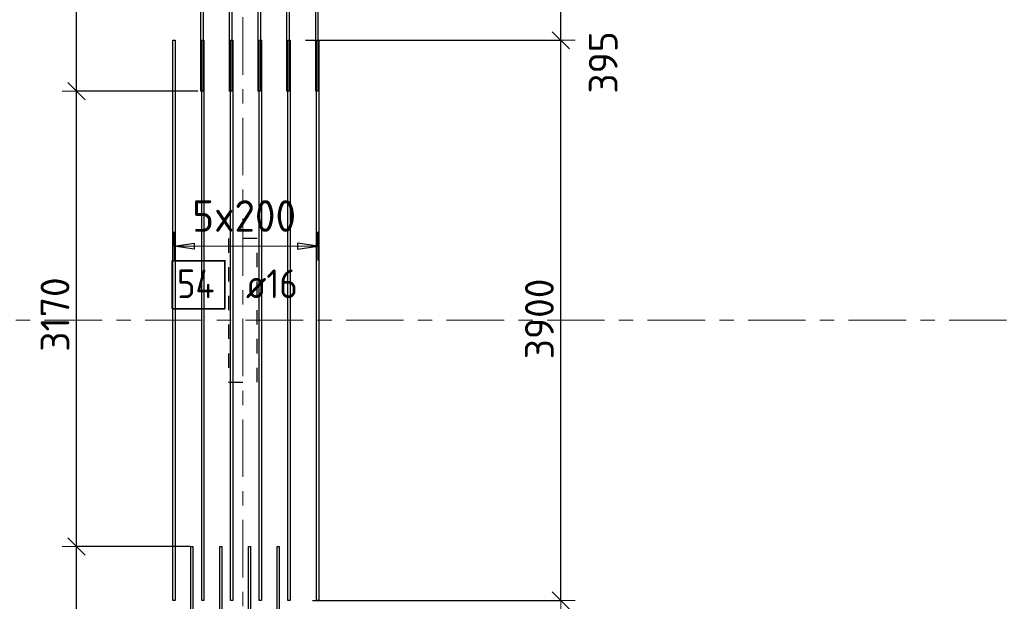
# Model space of a CAD drawing. Header units: metres. Extents: x -38 to 107, y -15 to 21.
# Tile 32 of 133: x 39.9 to 46.75, y 1.34 to 5.39. Entities that reach past the tile are written whole.
import ezdxf

# ---------------------------------------------------------------- set-up
doc = ezdxf.new("R2010")
doc.units = ezdxf.units.M
doc.header["$PDMODE"] = 65
for name, pattern in [('______11', [0.5, 0.4, -0.05, 0, -0.05]), ('______2', [0.0405, 0.03, -0.0105]), ('______5', [1.1, 0.8, -0.1, 0.1, -0.1])]:
    doc.linetypes.add(name, pattern=pattern)
doc.layers.add('XR$2$Осевая линия (1)', color=7, linetype='______5', lineweight=13)
doc.layers.add('XR$4$Размерная линия (1)', color=7, linetype='Continuous', lineweight=13)
for name, color, linetype, lineweight, true_color in [('XR$4$Арм.стержн.Доп. Арм верхн.зоны Х', 7, 'Continuous', 35, 0x8c8cff), ('XR$4$Арм.стержн.Доп. Арм. верхн.зоны У', 7, 'Continuous', 35, 0x739641), ('XR$6$Стена_ бетон несущ.', 7, 'Continuous', 70, 0xb4b496)]:
    doc.layers.add(name, color=color, linetype=linetype, lineweight=lineweight, true_color=true_color)
doc.styles.add('ISOCPEUR', font='txt')
doc.dimstyles.new('DIMSTYLE_3', dxfattribs={"dimtxt": 0.2, "dimasz": 0.2, "dimexe": 0, "dimexo": 0, "dimgap": 0.1, "dimtad": 2, "dimdec": 0, "dimlfac": 1000, "dimrnd": 5, "dimzin": 12, "dimdsep": 46, "dimtxsty": 'ISOCPEUR', "dimblk1": 'ALL_ML_STRICH', "dimblk2": 'ALL_ML_STRICH', "dimsah": 1, "dimcen": 0, "dimclrd": 7, "dimclre": 256, "dimclrt": 7, "dimadec": 0, "dimazin": 0, "dimtfac": 1, "dimtdec": 0, "dimtix": 1, "dimtmove": 2, "dimatfit": 3, "dimfxl": 0, "dimtzin": 0, "dimlwd": 0, "dimlwe": -3, "dimarcsym": 0})
doc.dimstyles.new('DIMSTYLE_34', dxfattribs={"dimtxt": 0.2, "dimasz": 0.2, "dimexe": 0, "dimexo": 0, "dimgap": 0.1, "dimtad": 0, "dimdec": 0, "dimlfac": 1000, "dimrnd": 5, "dimzin": 12, "dimdsep": 46, "dimtxsty": 'ISOCPEUR', "dimblk1": 'ALL_ML_STRICH', "dimblk2": 'ALL_ML_STRICH', "dimsah": 1, "dimcen": 0, "dimclrd": 7, "dimclre": 256, "dimclrt": 7, "dimadec": 0, "dimazin": 0, "dimtfac": 1, "dimtdec": 0, "dimtix": 1, "dimtmove": 2, "dimatfit": 3, "dimfxl": 0, "dimtvp": 1.2, "dimtzin": 0, "dimlwd": 0, "dimlwe": -3, "dimarcsym": 0})

# ---------------------------------------------------------------- blocks, each defined once
blk = doc.blocks.new('ALL_ML_STRICH')
at = {"color": 0, "linetype": 'ByBlock', "lineweight": -2}
for p, q in [((0, -0.5), (0, 0.5)), ((-1, 0), (0.5, 0)), ((-0.3, -0.3), (0.3, 0.3))]:
    blk.add_line(p, q, dxfattribs=at)
blk = doc.blocks.new('*D470')
at = {"layer": 'DEFPOINTS', "color": 7, "linetype": 'Continuous', "lineweight": 13, "transparency": 33554687}
for p in [(41.1032, 1.7252), (40.2922, 0), (40.4755, 0)]:
    blk.add_point(p, dxfattribs=at)
at = {"layer": 'XR$4$Размерная линия (1)', "color": 9, "linetype": 'Continuous', "lineweight": -2, "true_color": 0xc7c7c7, "transparency": 33554687}
for p, q in [((41.0832, 1.7252), (40.2922, 1.7252)), ((40.4555, 0), (40.2922, 0))]:
    blk.add_line(p, q, dxfattribs=at)
at = {"layer": 'XR$4$Размерная линия (1)', "color": 7, "linetype": 'Continuous', "lineweight": -2, "transparency": 33554687}
blk.add_line((40.2922, 0), (40.2922, 1.7252), dxfattribs=at)
at = {"layer": 'XR$4$Размерная линия (1)', "color": 7, "linetype": 'Continuous', "lineweight": 13, "transparency": 33554687, "xscale": 0.2, "yscale": 0.2, "zscale": 0.2}
for p, rotation in [((40.2922, 1.7252), 90), ((40.2922, 0), 270)]:
    blk.add_blockref('ALL_ML_STRICH', p, dxfattribs=dict(at, rotation=rotation))
at = {"layer": 'XR$4$Размерная линия (1)', "color": 7, "linetype": 'Continuous', "lineweight": 13, "transparency": 33554687, "insert": (40.1422, 0.8926), "char_height": 0.2, "width": 0.8, "attachment_point": 5, "rotation": 90, "style": 'ISOCPEUR'}
blk.add_mtext('\\A1;{1725}', dxfattribs=at)
blk = doc.blocks.new('*D471')
at = {"layer": 'DEFPOINTS', "color": 7, "linetype": 'Continuous', "lineweight": 13, "transparency": 33554687}
for p in [(41.1579, 4.8952), (40.2922, 1.7252), (41.1032, 1.7252)]:
    blk.add_point(p, dxfattribs=at)
at = {"layer": 'XR$4$Размерная линия (1)', "color": 9, "linetype": 'Continuous', "lineweight": -2, "true_color": 0xc7c7c7, "transparency": 33554687}
for p, q in [((41.1379, 4.8952), (40.2922, 4.8952)), ((41.0832, 1.7252), (40.2922, 1.7252))]:
    blk.add_line(p, q, dxfattribs=at)
at = {"layer": 'XR$4$Размерная линия (1)', "color": 7, "linetype": 'Continuous', "lineweight": -2, "transparency": 33554687}
blk.add_line((40.2922, 1.7252), (40.2922, 4.8952), dxfattribs=at)
at = {"layer": 'XR$4$Размерная линия (1)', "color": 7, "linetype": 'Continuous', "lineweight": 13, "transparency": 33554687, "xscale": 0.2, "yscale": 0.2, "zscale": 0.2}
for p, rotation in [((40.2922, 4.8952), 90), ((40.2922, 1.7252), 270)]:
    blk.add_blockref('ALL_ML_STRICH', p, dxfattribs=dict(at, rotation=rotation))
at = {"layer": 'XR$4$Размерная линия (1)', "color": 7, "linetype": 'Continuous', "lineweight": 13, "transparency": 33554687, "insert": (40.1422, 3.3402), "char_height": 0.2, "width": 0.8, "attachment_point": 5, "rotation": 90, "style": 'ISOCPEUR'}
blk.add_mtext('\\A1;{3170}', dxfattribs=at)
blk = doc.blocks.new('*D472')
at = {"layer": 'DEFPOINTS', "color": 7, "linetype": 'Continuous', "lineweight": 13, "transparency": 33554687}
for p in [(41.1579, 6.8452), (40.2922, 4.8952), (41.1579, 4.8952)]:
    blk.add_point(p, dxfattribs=at)
at = {"layer": 'XR$4$Размерная линия (1)', "color": 9, "linetype": 'Continuous', "lineweight": -2, "true_color": 0xc7c7c7, "transparency": 33554687}
for p, q in [((41.1379, 6.8452), (40.2922, 6.8452)), ((41.1379, 4.8952), (40.2922, 4.8952))]:
    blk.add_line(p, q, dxfattribs=at)
at = {"layer": 'XR$4$Размерная линия (1)', "color": 7, "linetype": 'Continuous', "lineweight": -2, "transparency": 33554687}
blk.add_line((40.2922, 4.8952), (40.2922, 6.8452), dxfattribs=at)
at = {"layer": 'XR$4$Размерная линия (1)', "color": 7, "linetype": 'Continuous', "lineweight": 13, "transparency": 33554687, "xscale": 0.2, "yscale": 0.2, "zscale": 0.2}
for p, rotation in [((40.2922, 6.8452), 90), ((40.2922, 4.8952), 270)]:
    blk.add_blockref('ALL_ML_STRICH', p, dxfattribs=dict(at, rotation=rotation))
at = {"layer": 'XR$4$Размерная линия (1)', "color": 7, "linetype": 'Continuous', "lineweight": 13, "transparency": 33554687, "insert": (40.1422, 5.9002), "char_height": 0.2, "width": 0.8, "attachment_point": 5, "rotation": 90, "style": 'ISOCPEUR'}
blk.add_mtext('\\A1;{1950}', dxfattribs=at)
blk = doc.blocks.new('*D474')
at = {"layer": 'DEFPOINTS', "color": 7, "linetype": 'Continuous', "lineweight": 13, "transparency": 33554687}
for p in [(41.866, 5.2497), (41.9152, 1.3497), (43.6659, 1.3497)]:
    blk.add_point(p, dxfattribs=at)
at = {"layer": 'XR$4$Размерная линия (1)', "color": 9, "linetype": 'Continuous', "lineweight": -2, "true_color": 0xc7c7c7, "transparency": 33554687}
for p, q in [((41.886, 5.2497), (43.6659, 5.2497)), ((41.9352, 1.3497), (43.6659, 1.3497))]:
    blk.add_line(p, q, dxfattribs=at)
at = {"layer": 'XR$4$Размерная линия (1)', "color": 7, "linetype": 'Continuous', "lineweight": -2, "transparency": 33554687}
blk.add_line((43.6659, 1.3497), (43.6659, 5.2497), dxfattribs=at)
at = {"layer": 'XR$4$Размерная линия (1)', "color": 7, "linetype": 'Continuous', "lineweight": 13, "transparency": 33554687, "xscale": 0.2, "yscale": 0.2, "zscale": 0.2}
for p, rotation in [((43.6659, 5.2497), 90), ((43.6659, 1.3497), 270)]:
    blk.add_blockref('ALL_ML_STRICH', p, dxfattribs=dict(at, rotation=rotation))
at = {"layer": 'XR$4$Размерная линия (1)', "color": 7, "linetype": 'Continuous', "lineweight": 13, "transparency": 33554687, "insert": (43.5159, 3.3097), "char_height": 0.2, "width": 0.8, "attachment_point": 5, "rotation": 90, "style": 'ISOCPEUR'}
blk.add_mtext('\\A1;{3900}', dxfattribs=at)
blk = doc.blocks.new('*D475')
at = {"layer": 'DEFPOINTS', "color": 7, "linetype": 'Continuous', "lineweight": 13, "transparency": 33554687}
for p in [(42.4086, 5.6453), (41.866, 5.2497), (43.6659, 5.2497)]:
    blk.add_point(p, dxfattribs=at)
at = {"layer": 'XR$4$Размерная линия (1)', "color": 9, "linetype": 'Continuous', "lineweight": -2, "true_color": 0xc7c7c7, "transparency": 33554687}
for p, q in [((42.4286, 5.6453), (43.6659, 5.6453)), ((41.886, 5.2497), (43.6659, 5.2497))]:
    blk.add_line(p, q, dxfattribs=at)
at = {"layer": 'XR$4$Размерная линия (1)', "color": 7, "linetype": 'Continuous', "lineweight": -2, "transparency": 33554687}
blk.add_line((43.6659, 5.2497), (43.6659, 5.6453), dxfattribs=at)
at = {"layer": 'XR$4$Размерная линия (1)', "color": 7, "linetype": 'Continuous', "lineweight": 13, "transparency": 33554687, "xscale": 0.2, "yscale": 0.2, "zscale": 0.2}
for p, rotation in [((43.6659, 5.6453), 90), ((43.6659, 5.2497), 270)]:
    blk.add_blockref('ALL_ML_STRICH', p, dxfattribs=dict(at, rotation=rotation))
at = {"layer": 'XR$4$Размерная линия (1)', "color": 7, "linetype": 'Continuous', "lineweight": 13, "transparency": 33554687, "insert": (43.9605, 5.0951), "char_height": 0.2, "width": 0.6, "attachment_point": 5, "rotation": 90, "style": 'ISOCPEUR'}
blk.add_mtext('\\A1;{395}', dxfattribs=at)

msp = doc.modelspace()

# ---------------------------------------------------------------- linework, layer by layer
at = {"layer": 'XR$2$Осевая линия (1)', "color": 253, "linetype": '______11', "lineweight": 13, "true_color": 0xa0a0a0, "transparency": 33554687}
for p, q in [((41.45, -3.39), (41.45, 8.13)), ((-2.63, 3.3), (62.6, 3.3))]:
    msp.add_line(p, q, dxfattribs=at)
at = {"layer": 'XR$4$Арм.стержн.Доп. Арм верхн.зоны Х', "color": 253, "linetype": 'Continuous', "lineweight": -3, "true_color": 0xa0a0a0, "transparency": 33554687}
for p, q in [((40.9719, 3.8164), (40.9719, 3.9164)), ((41.9719, 3.8164), (41.9719, 3.9164)), ((40.9719, 3.8164), (40.9719, 3.7164)), ((41.9719, 3.8164), (41.9719, 3.7164))]:
    msp.add_line(p, q, dxfattribs=at)
at = {"layer": 'XR$4$Арм.стержн.Доп. Арм верхн.зоны Х', "color": 7, "linetype": 'Continuous', "lineweight": 25, "transparency": 33554687}
for p, q in [((40.9719, 3.8164), (41.1119, 3.8364)), ((41.1119, 3.7964), (40.9719, 3.8164)), ((41.1119, 3.8364), (41.1119, 3.7964)), ((41.9719, 3.8164), (41.8319, 3.8364)), ((41.8319, 3.8364), (41.8319, 3.7964)), ((41.8319, 3.7964), (41.9719, 3.8164))]:
    msp.add_line(p, q, dxfattribs=at)
at = {"layer": 'XR$4$Арм.стержн.Доп. Арм верхн.зоны Х', "color": 7, "linetype": 'Continuous', "lineweight": 13, "transparency": 33554687}
for p, q in [((40.9719, 3.8164), (40.9719, 3.8164)), ((40.9719, 3.8164), (41.9719, 3.8164)), ((41.9719, 3.8164), (41.9719, 3.8164))]:
    msp.add_line(p, q, dxfattribs=at)
at = {"layer": 'XR$4$Арм.стержн.Доп. Арм верхн.зоны Х', "color": 7, "linetype": 'Continuous', "lineweight": 25, "transparency": 33554687}
for points in [[(40.9639, 1.3497), (40.9639, 5.2497), (40.9799, 5.2497), (40.9799, 1.3497), (40.9639, 1.3497)], [(41.1639, 1.3497), (41.1639, 5.2497), (41.1799, 5.2497), (41.1799, 1.3497), (41.1639, 1.3497)], [(41.3639, 1.3497), (41.3639, 5.2497), (41.3799, 5.2497), (41.3799, 1.3497), (41.3639, 1.3497)], [(41.5639, 1.3497), (41.5639, 5.2497), (41.5799, 5.2497), (41.5799, 1.3497), (41.5639, 1.3497)], [(41.7639, 1.3497), (41.7639, 5.2497), (41.7799, 5.2497), (41.7799, 1.3497), (41.7639, 1.3497)], [(41.9639, 1.3497), (41.9639, 5.2497), (41.9799, 5.2497), (41.9799, 1.3497), (41.9639, 1.3497)], [(41.0892, -0.2248), (41.0892, 1.7252), (41.1032, 1.7252), (41.1032, -0.2248), (41.0892, -0.2248)], [(41.2892, -0.2248), (41.2892, 1.7252), (41.3032, 1.7252), (41.3032, -0.2248), (41.2892, -0.2248)], [(41.4892, -0.2248), (41.4892, 1.7252), (41.5032, 1.7252), (41.5032, -0.2248), (41.4892, -0.2248)], [(41.6892, -0.2248), (41.6892, 1.7252), (41.7032, 1.7252), (41.7032, -0.2248), (41.6892, -0.2248)]]:
    msp.add_lwpolyline(points, dxfattribs=at)
at = {"layer": 'XR$4$Арм.стержн.Доп. Арм верхн.зоны Х', "color": 7, "linetype": 'Continuous', "lineweight": 35, "transparency": 33554687}
msp.add_lwpolyline([(40.9593, 3.3811), (41.326, 3.3811), (41.326, 3.7144), (40.9593, 3.7144), (40.9593, 3.3811)], dxfattribs=at)
at = {"layer": 'XR$4$Арм.стержн.Доп. Арм. верхн.зоны У', "color": 7, "linetype": 'Continuous', "lineweight": 25, "transparency": 33554687}
for points in [[(41.1739, 6.8452), (41.1739, 4.8952), (41.1579, 4.8952), (41.1579, 6.8452), (41.1739, 6.8452)], [(41.3739, 6.8452), (41.3739, 4.8952), (41.3579, 4.8952), (41.3579, 6.8452), (41.3739, 6.8452)], [(41.5739, 6.8452), (41.5739, 4.8952), (41.5579, 4.8952), (41.5579, 6.8452), (41.5739, 6.8452)], [(41.7739, 6.8452), (41.7739, 4.8952), (41.7579, 4.8952), (41.7579, 6.8452), (41.7739, 6.8452)], [(41.9739, 6.8452), (41.9739, 4.8952), (41.9579, 4.8952), (41.9579, 6.8452), (41.9739, 6.8452)]]:
    msp.add_lwpolyline(points, dxfattribs=at)
at = {"layer": 'XR$6$Стена_ бетон несущ.', "color": 253, "linetype": '______2', "lineweight": -3, "true_color": 0xa0a0a0, "transparency": 33554687}
for p, q in [((41.55, 3.87), (41.35, 3.87)), ((41.35, 3.87), (41.35, 2.87)), ((41.55, 2.87), (41.55, 3.87)), ((41.35, 2.87), (41.55, 2.87))]:
    msp.add_line(p, q, dxfattribs=at)

# ---------------------------------------------------------------- texts
at = {"layer": 'XR$4$Арм.стержн.Доп. Арм верхн.зоны Х', "color": 7, "linetype": 'Continuous', "lineweight": 13, "transparency": 33554687, "insert": (41.0979, 3.9164), "char_height": 0.22, "width": 0.873359, "attachment_point": 7, "style": 'ISOCPEUR'}
msp.add_mtext('\\W0.95;5x200', dxfattribs=at)
at = {"layer": 'XR$4$Арм.стержн.Доп. Арм верхн.зоны Х', "color": 7, "linetype": 'Continuous', "lineweight": 25, "transparency": 33554687, "char_height": 0.2, "attachment_point": 7, "style": 'ISOCPEUR'}
for s, insert, width in [('\\W0.88;54', (40.9927, 3.4544), 0.387995), ('\\W0.89; ø16 ', (41.3593, 3.4544), 0.749105)]:
    msp.add_mtext(s, dxfattribs=dict(at, insert=insert, width=width))

# ---------------------------------------------------------------- dimensions: what is measured, and where the dimension line sits
at = {"layer": 'XR$4$Размерная линия (1)', "color": 7, "linetype": 'Continuous', "lineweight": 13, "transparency": 33554687}
for base, p1, p2, dimstyle, picture, middle in [((40.2922, 6.8452), (41.1379, 4.8952), (41.1379, 6.8452), 'DIMSTYLE_3', '*D472', (40.1422, 5.9002)), ((43.6659, 5.6453), (41.886, 5.2497), (42.4286, 5.6453), 'DIMSTYLE_34', '*D475', (43.9605, 5.0951)), ((43.6659, 5.2497), (41.9352, 1.3497), (41.886, 5.2497), 'DIMSTYLE_3', '*D474', (43.5159, 3.3097)), ((40.2922, 4.8952), (41.0832, 1.7252), (41.1379, 4.8952), 'DIMSTYLE_3', '*D471', (40.1422, 3.3402)), ((40.2922, 1.7252), (40.4555, 0), (41.0832, 1.7252), 'DIMSTYLE_3', '*D470', (40.1422, 0.8926))]:
    dim = msp.add_linear_dim(base=base, p1=p1, p2=p2, angle=90, dimstyle=dimstyle, override={"dimpost": '<>', "dimclrd": 7, "dimclre": 9, "dimclrt": 7, "dimlwd": 0, "dimlwe": 65533}, dxfattribs=at)
    dim.commit()
    dim.dimension.update_dxf_attribs({"geometry": picture, "text_midpoint": middle, "dimtype": 160})

doc.saveas('drawing.dxf')
